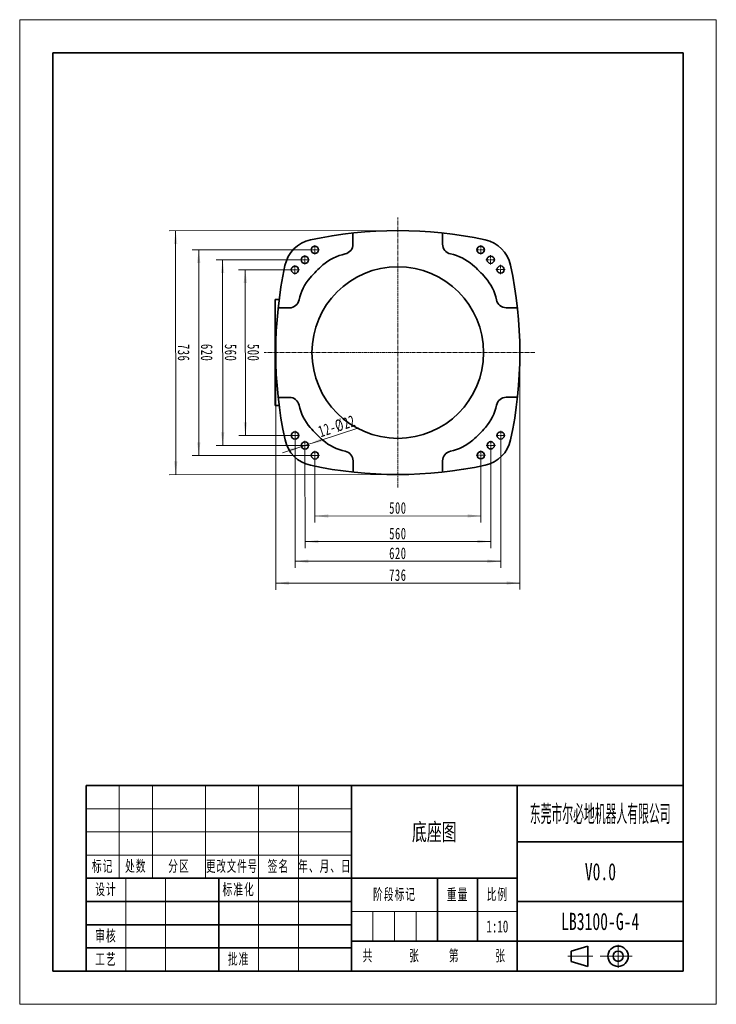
# Model space of a CAD drawing. Header units: millimetres. Extents: x -1050 to 1050, y -1485 to 1485.
import ezdxf
from ezdxf.enums import TextEntityAlignment as Align

# ---------------------------------------------------------------- set-up
doc = ezdxf.new("R2010")
doc.units = ezdxf.units.MM
doc.linetypes.add('点画线', pattern=[18, 12, -2, 2, -2])
doc.layers.get('0').update_dxf_attribs({"lineweight": 35})
for name, color, linetype, lineweight in [('中心线层', 1, '点画线', 18), ('尺寸线层', 3, 'Continuous', 18), ('粗实线层', 7, 'Continuous', 35), ('细实线层', 7, 'Continuous', 18)]:
    doc.layers.add(name, color=color, linetype=linetype, lineweight=lineweight)
doc.styles.add('标准', font='txt', dxfattribs={"width": 0.667})
doc.dimstyles.new('标准', dxfattribs={"dimscale": 10, "dimtxt": 3.5, "dimasz": 4, "dimexe": 2, "dimexo": 0, "dimtad": 1, "dimdsep": 46, "dimtxsty": '标准', "dimblk": '_CAXARROW', "dimcen": 0, "dimdle": 6, "dimazin": 2, "dimtfac": 0.707107, "dimtdec": 3, "dimtmove": 2, "dimatfit": 3, "dimfxl": 1, "dimfrac": 2, "dimtolj": 1, "dimarcsym": 1})

# ---------------------------------------------------------------- blocks, each defined once
blk = doc.blocks.new('*X1')
at = {"layer": '尺寸线层', "linetype": 'Continuous', "transparency": 16777216}
for points in [[(-369.9, 730.7), (-374.9, 690.7), (-364.9, 690.7)], [(-369.6, 230.7), (-374.7, 270.7), (-364.7, 270.7)]]:
    blk.add_hatch(color=0, dxfattribs=at).paths.add_polyline_path(points, flags=0)
at = {"layer": '尺寸线层', "color": 0, "linetype": 'Continuous', "transparency": 16777216}
for p, q in [((-220.3, 730.8), (-389.9, 730.7)), ((-369.6, 230.7), (-369.9, 730.7)), ((-220, 230.8), (-389.6, 230.7))]:
    blk.add_line(p, q, dxfattribs=at)
at = {"layer": '尺寸线层', "color": 0, "transparency": 16777216, "insert": (-345.8, 480.6), "char_height": 35, "width": 101.811, "attachment_point": 5, "rotation": 270.0261, "line_spacing_factor": 1.15057, "style": '标准'}
blk.add_mtext('\\T1.1;500', dxfattribs=at)
blk = doc.blocks.new('_CAXARROW')
blk.add_hatch(color=0).paths.add_polyline_path([(0, 0), (-1, 0.125), (-1, -0.125)], flags=0)
blk = doc.blocks.new('*X2')
at = {"layer": '尺寸线层', "linetype": 'Continuous', "transparency": 16777216}
for points in [[(-438.2, 760.7), (-443.2, 720.7), (-433.2, 720.7)], [(-438, 200.7), (-443, 240.7), (-433, 240.7)]]:
    blk.add_hatch(color=0, dxfattribs=at).paths.add_polyline_path(points, flags=0)
at = {"layer": '尺寸线层', "color": 0, "linetype": 'Continuous', "transparency": 16777216}
for p, q in [((-190.3, 760.8), (-458.2, 760.7)), ((-438, 200.7), (-438.2, 760.7)), ((-190, 200.8), (-458, 200.7))]:
    blk.add_line(p, q, dxfattribs=at)
at = {"layer": '尺寸线层', "color": 0, "transparency": 16777216, "insert": (-414.1, 480.6), "char_height": 35, "width": 101.811, "attachment_point": 5, "rotation": 270.0261, "line_spacing_factor": 1.15057, "style": '标准'}
blk.add_mtext('\\T1.1;560', dxfattribs=at)
blk = doc.blocks.new('*X3')
at = {"layer": '尺寸线层', "linetype": 'Continuous', "transparency": 16777216}
for points in [[(-510.3, 790.6), (-515.3, 750.6), (-505.3, 750.6)], [(-510.1, 170.6), (-515.1, 210.6), (-505.1, 210.6)]]:
    blk.add_hatch(color=0, dxfattribs=at).paths.add_polyline_path(points, flags=0)
at = {"layer": '尺寸线层', "color": 0, "linetype": 'Continuous', "transparency": 16777216}
for p, q in [((-160.3, 790.8), (-530.3, 790.6)), ((-510.1, 170.6), (-510.3, 790.6)), ((-160, 170.8), (-530.1, 170.6))]:
    blk.add_line(p, q, dxfattribs=at)
at = {"layer": '尺寸线层', "color": 0, "transparency": 16777216, "insert": (-486.2, 480.7), "char_height": 35, "width": 102.611, "attachment_point": 5, "rotation": 270.0261, "line_spacing_factor": 1.15057, "style": '标准'}
blk.add_mtext('\\T1.1;620', dxfattribs=at)
blk = doc.blocks.new('*X4')
at = {"layer": '尺寸线层', "linetype": 'Continuous', "transparency": 16777216}
for points in [[(-159.9, -12.1), (-119.9, -7.1), (-119.9, -17.1)], [(340.1, -11.9), (300.1, -6.9), (300.1, -16.9)]]:
    blk.add_hatch(color=0, dxfattribs=at).paths.add_polyline_path(points, flags=0)
at = {"layer": '尺寸线层', "color": 0, "linetype": 'Continuous', "transparency": 16777216}
for p, q in [((-160, 170.8), (-159.9, -32.1)), ((340, 171), (340.1, -31.9)), ((-159.9, -12.1), (340.1, -11.9))]:
    blk.add_line(p, q, dxfattribs=at)
at = {"layer": '尺寸线层', "color": 0, "transparency": 16777216, "insert": (90.1, 12), "char_height": 35, "width": 101.811, "attachment_point": 5, "rotation": 0.0261, "line_spacing_factor": 1.15057, "style": '标准'}
blk.add_mtext('\\T1.1;500', dxfattribs=at)
blk = doc.blocks.new('*X5')
at = {"layer": '尺寸线层', "linetype": 'Continuous', "transparency": 16777216}
for points in [[(-189.9, -89.3), (-149.9, -84.3), (-149.9, -94.3)], [(370.1, -89), (330.1, -84), (330.1, -94)]]:
    blk.add_hatch(color=0, dxfattribs=at).paths.add_polyline_path(points, flags=0)
at = {"layer": '尺寸线层', "color": 0, "linetype": 'Continuous', "transparency": 16777216}
for p, q in [((-190, 200.8), (-189.9, -109.3)), ((370, 201), (370.1, -109)), ((-189.9, -89.3), (370.1, -89))]:
    blk.add_line(p, q, dxfattribs=at)
at = {"layer": '尺寸线层', "color": 0, "transparency": 16777216, "insert": (90.1, -65.2), "char_height": 35, "width": 101.811, "attachment_point": 5, "rotation": 0.0261, "line_spacing_factor": 1.15057, "style": '标准'}
blk.add_mtext('\\T1.1;560', dxfattribs=at)
blk = doc.blocks.new('*X6')
at = {"layer": '尺寸线层', "linetype": 'Continuous', "transparency": 16777216}
for points in [[(-220, -148.6), (-180, -153.6), (-180, -143.6)], [(400, -148.6), (360, -153.6), (360, -143.6)]]:
    blk.add_hatch(color=0, dxfattribs=at).paths.add_polyline_path(points, flags=0)
at = {"layer": '尺寸线层', "color": 0, "linetype": 'Continuous', "transparency": 16777216}
for p, q in [((-220, 230.8), (-220, -168.6)), ((400, 231.1), (400, -168.6)), ((400, -148.6), (-220, -148.6))]:
    blk.add_line(p, q, dxfattribs=at)
at = {"layer": '尺寸线层', "color": 0, "transparency": 16777216, "insert": (90, -124.7), "char_height": 35, "width": 102.611, "attachment_point": 5, "line_spacing_factor": 1.15057, "style": '标准'}
blk.add_mtext('\\T1.1;620', dxfattribs=at)
blk = doc.blocks.new('*X7')
at = {"layer": '尺寸线层', "linetype": 'Continuous', "transparency": 16777216}
for points in [[(-179.6, 204.2), (-140, 212), (-143.2, 221.5)], [(-200.5, 197.3), (-236.9, 180.1), (-240, 189.5)]]:
    blk.add_hatch(color=0, dxfattribs=at).paths.add_polyline_path(points, flags=0)
at = {"layer": '尺寸线层', "color": 0, "linetype": 'Continuous', "transparency": 16777216}
blk.add_line((-28.1, 254.3), (-257.4, 178.5), dxfattribs=at)
at = {"layer": '尺寸线层', "color": 0, "transparency": 16777216, "insert": (-93.9, 258.8), "char_height": 35, "width": 244.122, "attachment_point": 5, "rotation": 18.2748, "line_spacing_factor": 1.15057, "style": '标准'}
blk.add_mtext('\\T1.1;12-%%C22', dxfattribs=at)
blk = doc.blocks.new('*X8')
at = {"layer": '尺寸线层', "linetype": 'Continuous', "transparency": 16777216}
for points in [[(-277.8, -214.6), (-237.8, -209.6), (-237.8, -219.6)], [(458.2, -214.2), (418.2, -209.3), (418.2, -219.3)]]:
    blk.add_hatch(color=0, dxfattribs=at).paths.add_polyline_path(points, flags=0)
at = {"layer": '尺寸线层', "color": 0, "linetype": 'Continuous', "transparency": 16777216}
for p, q in [((-278.1, 480.8), (-277.8, -234.6)), ((457.8, 481.1), (458.2, -234.2)), ((-277.8, -214.6), (458.2, -214.2))]:
    blk.add_line(p, q, dxfattribs=at)
at = {"layer": '尺寸线层', "color": 0, "transparency": 16777216, "insert": (89.9, -190.5), "char_height": 35, "width": 101.544, "attachment_point": 5, "rotation": 0.0261, "line_spacing_factor": 1.15057, "style": '标准'}
blk.add_mtext('\\T1.1;736', dxfattribs=at)
blk = doc.blocks.new('*X9')
at = {"layer": '尺寸线层', "linetype": 'Continuous', "transparency": 16777216}
for points in [[(-579.9, 848.6), (-584.9, 808.6), (-574.9, 808.6)], [(-579.6, 112.6), (-584.6, 152.6), (-574.6, 152.6)]]:
    blk.add_hatch(color=0, dxfattribs=at).paths.add_polyline_path(points, flags=0)
at = {"layer": '尺寸线层', "color": 0, "linetype": 'Continuous', "transparency": 16777216}
for p, q in [((89.7, 848.9), (-599.9, 848.6)), ((-579.6, 112.6), (-579.9, 848.6)), ((90, 112.9), (-599.6, 112.6))]:
    blk.add_line(p, q, dxfattribs=at)
at = {"layer": '尺寸线层', "color": 0, "transparency": 16777216, "insert": (-555.8, 480.6), "char_height": 35, "width": 101.544, "attachment_point": 5, "rotation": 270.0261, "line_spacing_factor": 1.15057, "style": '标准'}
blk.add_mtext('\\T1.1;736', dxfattribs=at)
blk = doc.blocks.new('*X10')
at = {"layer": '粗实线层'}
for p, q in [((95, 138.5), (-95, 138.5)), ((-95, 138.5), (-95, -138.5)), ((95, -138.5), (95, 138.5)), ((-95, -138.5), (95, -138.5))]:
    blk.add_line(p, q, dxfattribs=at)
at = {"layer": '细实线层'}
for p, q in [((105, 148.5), (-105, 148.5)), ((-105, 148.5), (-105, -148.5)), ((105, -148.5), (105, 148.5)), ((-105, -148.5), (105, -148.5))]:
    blk.add_line(p, q, dxfattribs=at)
blk = doc.blocks.new('*X11')
for p, q in [((-33.77, 6.04), (-28.68, 7.57)), ((-33.77, 2.96), (-33.77, 6.04)), ((-28.68, 1.43), (-28.68, 7.57)), ((-33.77, 2.96), (-28.68, 1.43))]:
    blk.add_line(p, q)
for radius in [3.07, 1.54]:
    blk.add_circle((-19.6, 4.5), radius)
at = {"layer": '中心线层'}
for p, q in [((-19.6, 1.04), (-19.6, 7.96)), ((-27.21, 4.5), (-34.79, 4.5)), ((-16.53, 4.5), (-24.97, 4.5)), ((-23.82, 4.5), (-15.37, 4.5))]:
    blk.add_line(p, q, dxfattribs=at)
at = {"layer": '粗实线层'}
for p, q in [((0, 56), (-180, 56)), ((-180, 56), (-180, 0)), ((-100, 56), (-100, 0)), ((-50, 56), (-50, 0)), ((0, 0), (0, 56)), ((0, 39), (-50, 39)), ((-50, 28), (-180, 28)), ((-140, 28), (-140, 0)), ((-74, 28), (-74, 9)), ((-62, 28), (-62, 9)), ((-100, 21), (-180, 21)), ((0, 21), (-50, 21)), ((-100, 14), (-180, 14)), ((0, 9), (-100, 9)), ((-100, 7), (-180, 7)), ((0, 0), (-180, 0))]:
    blk.add_line(p, q, dxfattribs=at)
at = {"layer": '细实线层'}
for p, q in [((-170, 56), (-170, 28)), ((-160, 56), (-160, 28)), ((-144, 56), (-144, 28)), ((-128, 56), (-128, 0)), ((-116, 56), (-116, 0)), ((-100, 49), (-180, 49)), ((-100, 42), (-180, 42)), ((-100, 35), (-180, 35)), ((-168, 28), (-168, 0)), ((-156, 28), (-156, 0)), ((-50, 18), (-100, 18)), ((-93.5, 18), (-93.5, 9)), ((-87, 18), (-87, 9)), ((-80.5, 18), (-80.5, 9))]:
    blk.add_line(p, q, dxfattribs=at)
at = {"layer": '尺寸线层', "attachment_point": 5, "line_spacing_factor": 0.99982, "style": '标准'}
for s, insert, char_height, width in [('\\T1.1;标记', (-175, 31.5), 3.403, 18), ('\\T1.1;处数', (-165, 31.5), 3.403, 18), ('\\T1.1;分区', (-152, 31.5), 3.403, 30), ('\\T1.1;{\\W0.597914;更改文件号}', (-136, 31.5), 3.4028, 30), ('\\T1.1;签名', (-122, 31.5), 3.403, 22), ('\\T1.1;{\\W0.612634;年、月、日}', (-108, 31.5), 3.4028, 30), ('\\T1.1;设计', (-174, 24.5), 3.403, 22), ('\\T1.1;标准化', (-134, 24.5), 3.403, 22), ('\\T1.1;阶段标记', (-87, 23), 3.403, 50), ('\\T1.1;重量', (-68, 23), 3.403, 22), ('\\T1.1;比例', (-56, 23), 3.403, 22), ('\\T1.1;审核', (-174, 10.5), 3.403, 22), ('\\T1.1;共', (-95, 4.5), 3.403, 8), ('\\T1.1;张', (-81, 4.5), 3.403, 8), ('\\T1.1;第', (-69, 4.5), 3.403, 8), ('\\T1.1;张', (-55, 4.5), 3.403, 8), ('\\T1.1;工艺', (-174, 3.5), 3.403, 22), ('\\T1.1;批准', (-134, 3.5), 3.403, 22)]:
    blk.add_mtext(s, dxfattribs=dict(at, insert=insert, char_height=char_height, width=width))
at = {"layer": '尺寸线层', "style": '标准'}
for tag, height, width, p in [('标记C', 3.63, 0.664996, (-175, 52.5)), ('处数C', 3.63, 0.664996, (-165, 52.5)), ('分区C', 3.63, 0.667, (-152, 52.5)), ('更改文件号C', 3.63, 0.498314, (-136, 52.5)), ('更改签名C', 3.63, 0.447537, (-122, 52.5)), ('更改日期C', 3.63, 0.610278, (-108, 52.5)), ('单位名称', 5.19, 0.667, (-25, 47.5)), ('标记B', 3.63, 0.664996, (-175, 45.5)), ('处数B', 3.63, 0.664996, (-165, 45.5)), ('分区B', 3.63, 0.667, (-152, 45.5)), ('更改文件号B', 3.63, 0.498314, (-136, 45.5)), ('更改签名B', 3.63, 0.447537, (-122, 45.5)), ('更改日期B', 3.63, 0.610278, (-108, 45.5)), ('图纸名称', 5.19, 0.667, (-75, 42)), ('标记A', 3.63, 0.664996, (-175, 38.5)), ('处数A', 3.63, 0.664996, (-165, 38.5)), ('分区A', 3.63, 0.667, (-152, 38.5)), ('更改文件号A', 3.63, 0.498314, (-136, 38.5)), ('更改签名A', 3.63, 0.447537, (-122, 38.5)), ('更改日期A', 3.63, 0.610278, (-108, 38.5)), ('材料名称', 5.19, 0.667, (-24.93, 30)), ('设计', 3.63, 0.667, (-162, 24.5)), ('设计日期', 3.63, 0.667, (-148, 24.5)), ('标准化', 3.63, 0.667, (-122, 24.5)), ('标准化日期', 3.63, 0.554163, (-108, 24.5)), ('图纸编号', 5.19, 0.667, (-25, 15)), ('阶段标记S', 3.63, 0.223769, (-96.75, 13.5)), ('阶段标记A', 3.63, 0.223769, (-90.25, 13.5)), ('阶段标记B', 3.63, 0.223769, (-83.75, 13.5)), ('阶段标记C', 3.63, 0.223769, (-77.25, 13.5)), ('重量', 3.63, 0.667, (-68, 13.5)), ('图纸比例', 3.63, 0.510551, (-56, 13.5)), ('审核', 3.63, 0.667, (-162, 10.5)), ('审核日期', 3.63, 0.667, (-148, 10.5)), ('页数', 3.63, 0.667, (-88, 4.5)), ('页码', 3.63, 0.667, (-62, 4.5)), ('工艺', 3.63, 0.667, (-162, 3.5)), ('工艺日期', 3.63, 0.667, (-148, 3.5)), ('批准', 3.63, 0.667, (-122, 3.5)), ('批准日期', 3.63, 0.667, (-108, 3.5))]:
    blk.add_attdef(tag, text='', height=height, dxfattribs=dict(at, width=width)).set_placement(p, align=Align.MIDDLE_CENTER)

msp = doc.modelspace()

# ---------------------------------------------------------------- linework, layer by layer
at = {"layer": '中心线层'}
for p, q in [((90.03, 74.044), (89.659, 888.594)), ((-160.29, 776.804), (-160.303, 804.804)), ((339.71, 777.032), (339.697, 805.032)), ((-190.276, 746.791), (-190.289, 774.791)), ((-146.296, 790.811), (-174.296, 790.798)), ((353.704, 791.038), (325.704, 791.025)), ((369.724, 747.045), (369.711, 775.045)), ((-220.263, 716.777), (-220.275, 744.777)), ((-176.283, 760.797), (-204.283, 760.784)), ((383.717, 761.052), (355.717, 761.039)), ((399.737, 717.059), (399.724, 745.059)), ((-206.269, 730.783), (-234.269, 730.771)), ((413.731, 731.065), (385.731, 731.053)), ((502.649, 481.106), (-312.929, 480.735)), ((-220.035, 216.777), (-220.048, 244.777)), ((399.965, 217.059), (399.952, 245.059)), ((-206.042, 230.783), (-234.042, 230.771)), ((-190.022, 186.791), (-190.034, 214.791)), ((369.978, 187.045), (369.965, 215.045)), ((413.958, 231.065), (385.958, 231.053)), ((-176.028, 200.797), (-204.028, 200.784)), ((-160.008, 156.804), (-160.021, 184.804)), ((339.992, 157.032), (339.979, 185.032)), ((383.972, 201.052), (355.972, 201.039)), ((-146.014, 170.811), (-174.014, 170.798)), ((353.986, 171.038), (325.986, 171.025))]:
    msp.add_line(p, q, dxfattribs=at)
at = {"layer": '粗实线层'}
for p, q in [((-45.304, 807.788), (-45.319, 841.539)), ((224.68, 841.662), (224.696, 807.911)), ((-280.228, 640.75), (-267.939, 640.755)), ((-280.083, 320.75), (-280.228, 640.75)), ((-270.899, 615.754), (-237.148, 615.769)), ((416.715, 616.067), (450.466, 616.082)), ((-237.026, 345.769), (-270.777, 345.754)), ((450.589, 346.082), (416.837, 346.067)), ((-267.794, 320.755), (-280.083, 320.75)), ((-44.991, 120.174), (-45.007, 153.925)), ((224.993, 154.048), (225.009, 120.297))]:
    msp.add_line(p, q, dxfattribs=at)
for centre, radius in [((339.704, 791.032), 11), ((-160.296, 790.804), 11), ((-190.283, 760.791), 11), ((369.717, 761.045), 11), ((-220.269, 730.777), 11), ((89.845, 480.918), 258.749), ((399.731, 731.059), 11), ((-220.042, 230.777), 11), ((399.958, 231.059), 11), ((-190.028, 200.791), 11), ((369.972, 201.045), 11), ((-160.014, 170.804), 11), ((339.986, 171.032), 11)]:
    msp.add_circle(centre, radius, dxfattribs=at)
for centre, radius, start, end in [((90.246, -401.088), 1250, 77.868073, 102.184043), ((-152.466, 723.008), 100, 102.183574, 167.868542), ((-75.304, 807.774), 30, 282.029084, 0.026058), ((254.696, 807.924), 30, 180.026058, 258.023032), ((331.934, 723.228), 100, 12.183574, 77.868542), ((-37.791, 631.727), 150, 102.029084, 130.918218), ((217.343, 631.843), 150, 49.133898, 78.023032), ((971.85, 481.319), 1250, 167.868073, 192.184043), ((112.855, 457.928), 380, 130.918218, 139.133898), ((66.855, 457.908), 380, 40.918218, 49.133898), ((-792.161, 480.517), 1250, 347.868073, 12.184043), ((-61.08, 608.416), 150, 139.133898, 168.023032), ((240.653, 608.553), 150, 12.029084, 40.918218), ((-237.162, 645.769), 30, 270.026058, 348.023032), ((416.701, 646.067), 30, 192.029084, 270.026058), ((-237.012, 315.769), 30, 12.029084, 90.026058), ((416.851, 316.067), 30, 90.026058, 168.023032), ((-60.964, 353.283), 150, 192.029084, 220.918218), ((240.769, 353.42), 150, 319.133898, 348.023032), ((112.834, 503.928), 380, 220.918218, 229.133898), ((66.834, 503.908), 380, 310.918218, 319.133898), ((-152.245, 238.608), 100, 192.183574, 257.868542), ((-37.653, 329.993), 150, 229.133898, 258.023032), ((217.48, 330.109), 150, 282.029084, 310.918218), ((332.155, 238.828), 100, 282.183574, 347.868542), ((-75.007, 153.911), 30, 0.026058, 78.023032), ((254.993, 154.062), 30, 102.029084, 180.026058), ((89.443, 1362.924), 1250, 257.868073, 282.184043)]:
    msp.add_arc(centre, radius, start, end, dxfattribs=at)

# ---------------------------------------------------------------- block references
at = {"layer": '粗实线层', "xscale": 10, "yscale": 10, "zscale": 10}
msp.add_blockref('*X10', (0, 0), dxfattribs=at)
at = {"layer": '粗实线层'}
ref = msp.add_blockref('*X11', (950, -1385), dxfattribs=dict(at, xscale=10, yscale=10, zscale=10))
ref.add_attrib('单位名称', '东莞市尔必地机器人有限公司', dxfattribs={"layer": '尺寸线层', "height": 51.90592, "style": '标准', "width": 0.483671}).set_placement((700, -910), align=Align.MIDDLE_CENTER)
ref.add_attrib('图纸名称', '底座图', dxfattribs={"layer": '尺寸线层', "height": 51.9059, "style": '标准', "width": 0.667}).set_placement((200, -965), align=Align.MIDDLE_CENTER)
ref.add_attrib('图纸编号', 'LB3100-G-4', dxfattribs={"layer": '尺寸线层', "height": 51.9059, "style": '标准', "width": 0.667}).set_placement((700, -1235), align=Align.MIDDLE_CENTER)
ref.add_attrib('材料名称', 'V0.0', dxfattribs={"layer": '尺寸线层', "height": 51.9059, "style": '标准', "width": 0.667}).set_placement((700.65, -1085), align=Align.MIDDLE_CENTER)
ref.add_attrib('图纸比例', '1:10', dxfattribs={"layer": '尺寸线层', "height": 36.3341, "style": '标准', "width": 0.667}).set_placement((390, -1250), align=Align.MIDDLE_CENTER)

# ---------------------------------------------------------------- dimensions: what is measured, and where the dimension line sits
at = {"layer": '尺寸线层'}
for base, p1, p2, angle, picture, middle in [((-579.945, 848.607), (90.012, 112.924), (89.677, 848.912), 90.026058, '*X9', (-579.777, 480.63)), ((458.155, -214.237), (-278.149, 480.751), (457.838, 481.085), 0.026058, '*X8', (89.958, -214.405))]:
    dim = msp.add_linear_dim(base=base, p1=p1, p2=p2, angle=angle, text='736', dimstyle='标准', override={"dimsah": 1, "dimtfac": 1, "dimtfill": 1, "dimtzin": 8}, dxfattribs=at)
    dim.commit()
    dim.dimension.update_dxf_attribs({"geometry": picture, "text_midpoint": middle, "dimtype": 160})
for base, p1, p2, angle, picture, middle in [((-510.334, 790.645), (-160.014, 170.804), (-160.296, 790.804), 90.026058, '*X3', (-510.193, 480.729)), ((-438.206, 760.678), (-190.028, 200.791), (-190.283, 760.791), 90.026058, '*X2', (-438.078, 480.63)), ((-369.873, 730.709), (-220.042, 230.777), (-220.269, 730.777), 90.026058, '*X1', (-369.759, 480.63)), ((370.104, -89.025), (-190.028, 200.791), (369.972, 201.045), 0.026058, '*X5', (90.066, -89.153)), ((340.069, -11.864), (-160.014, 170.804), (339.986, 171.032), 0.026058, '*X4', (90.066, -11.977))]:
    dim = msp.add_linear_dim(base=base, p1=p1, p2=p2, angle=angle, dimstyle='标准', override={"dimsah": 1, "dimtfill": 1, "dimtzin": 8}, dxfattribs=at)
    dim.commit()
    dim.dimension.update_dxf_attribs({"geometry": picture, "text_midpoint": middle, "dimtype": 160})
dim = msp.add_diameter_dim_2p(p1=(-200.473, 197.341), p2=(-179.583, 204.24), dimstyle='标准', override={"dimpost": '12-%%C<>', "dimsah": 1, "dimtfac": 1, "dimtfill": 1, "dimtzin": 8}, dxfattribs=at)
dim.commit()
dim.dimension.update_dxf_attribs({"geometry": '*X7', "text_midpoint": (-86.059, 235.125), "dimtype": 163})
dim = msp.add_linear_dim(base=(-220.042, -148.616), p1=(399.958, 231.059), p2=(-220.042, 230.777), dimstyle='标准', override={"dimsah": 1, "dimtfill": 1, "dimtzin": 8}, dxfattribs=at)
dim.commit()
dim.dimension.update_dxf_attribs({"geometry": '*X6', "text_midpoint": (89.958, -148.616)})

doc.saveas('drawing.dxf')
